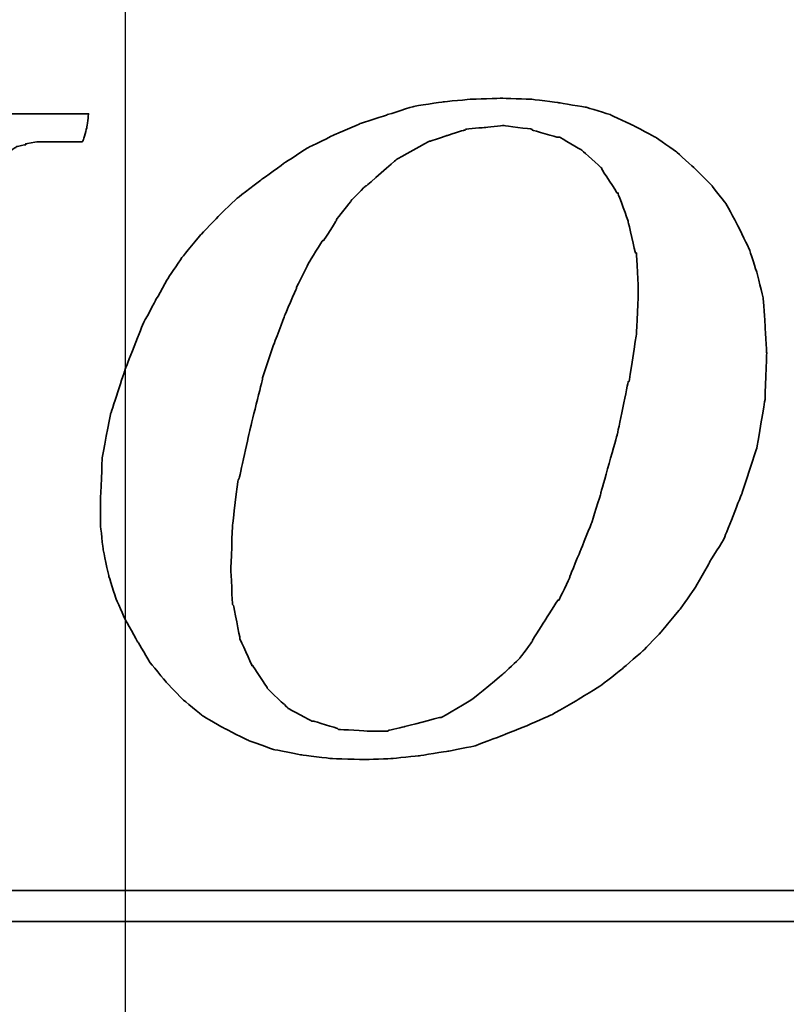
# Model space of a CAD drawing. Header units: millimetres. Extents: x -227 to 3135, y -1502 to 860.
# Tile 146 of 256: x 39.76 to 44.73, y -927.7 to -921.3. Entities that reach past the tile are written whole.
import ezdxf

# ---------------------------------------------------------------- set-up
doc = ezdxf.new("R2010")
doc.units = ezdxf.units.MM
doc.layers.add('2', color=7, linetype='CONTINUOUS', true_color=0xffffff)
doc.layers.add('DIM', color=4, linetype='CONTINUOUS')
doc.layers.add('layer 1', color=7, linetype='CONTINUOUS')

# ---------------------------------------------------------------- blocks, each defined once
blk = doc.blocks.new('TBI MOTION logo(完整正式版)')
at = {"layer": 'layer 1', "color": 22, "lineweight": 35}
for points, knots in [([(35.79625, -6.98375), (35.79625, -6.98375), (36.23125, -7.43875), (36.23125, -7.43875), (36.23125, -7.43875), (36.23125, -7.43875), (36.75625, -7.87125), (36.75625, -7.87125), (36.75625, -7.87125), (36.75625, -7.87125), (37.33125, -8.20375), (37.33125, -8.20375), (37.33125, -8.20375), (37.33125, -8.20375), (37.95625, -8.51875), (37.95625, -8.51875), (37.95625, -8.51875), (37.95625, -8.51875), (38.62625, -8.75875), (38.62625, -8.75875), (38.62625, -8.75875), (38.62625, -8.75875), (39.37125, -8.90375), (39.37125, -8.90375), (39.37125, -8.90375), (39.37125, -8.90375), (40.14125, -8.99875), (40.14125, -8.99875), (40.14125, -8.99875), (40.14125, -8.99875), (41.02625, -9.02375), (41.02625, -9.02375), (41.02625, -9.02375), (41.02625, -9.02375), (41.74625, -8.99875), (41.74625, -8.99875), (41.74625, -8.99875), (41.74625, -8.99875), (42.46625, -8.92375), (42.46625, -8.92375), (42.46625, -8.92375), (42.46625, -8.92375), (43.21125, -8.80625), (43.21125, -8.80625), (43.21125, -8.80625), (43.21125, -8.80625), (43.93125, -8.66375), (43.93125, -8.66375), (43.93125, -8.66375), (43.93125, -8.66375), (44.62625, -8.39875), (44.62625, -8.39875), (44.62625, -8.39875), (44.62625, -8.39875), (45.29625, -8.13375), (45.29625, -8.13375), (45.29625, -8.13375), (45.29625, -8.13375), (45.94625, -7.84375), (45.94625, -7.84375), (45.94625, -7.84375), (45.94625, -7.84375), (46.61625, -7.46375), (46.61625, -7.46375), (46.61625, -7.46375), (46.61625, -7.46375), (47.24125, -7.07875), (47.24125, -7.07875), (47.24125, -7.07875), (47.24125, -7.07875), (47.81625, -6.62375), (47.81625, -6.62375), (47.81625, -6.62375), (47.81625, -6.62375), (48.36875, -6.14375), (48.36875, -6.14375), (48.36875, -6.14375), (48.36875, -6.14375), (48.84625, -5.64125), (48.84625, -5.64125), (48.84625, -5.64125), (48.84625, -5.64125), (49.32625, -5.06375), (49.32625, -5.06375), (49.32625, -5.06375), (49.32625, -5.06375), (49.71125, -4.51374), (49.71125, -4.51374), (49.71125, -4.51374), (49.71125, -4.51374), (50.09625, -3.83874), (50.09625, -3.83874), (50.09625, -3.83874), (50.09625, -3.83874), (50.48125, -3.21374), (50.48125, -3.21374), (50.48125, -3.21374), (50.48125, -3.21374), (50.96125, -1.99125), (50.96125, -1.99125), (50.96125, -1.99125), (50.96125, -1.99125), (51.34375, -0.81875), (51.34375, -0.81875), (51.34375, -0.81875), (51.34375, -0.81875), (51.56125, 0.45624), (51.56125, 0.45624), (51.56125, 0.45624), (51.56125, 0.45624), (51.60625, 1.67624), (51.60625, 1.67624), (51.60625, 1.67624), (51.60625, 1.67624), (51.56125, 2.44625), (51.56125, 2.44625), (51.56125, 2.44625), (51.56125, 2.44625), (51.51125, 3.14125), (51.51125, 3.14125), (51.51125, 3.14125), (51.51125, 3.14125), (51.34375, 3.81125), (51.34375, 3.81125), (51.34375, 3.81125), (51.34375, 3.81125), (51.15125, 4.41125), (51.15125, 4.41125), (51.15125, 4.41125), (51.15125, 4.41125), (50.86125, 5.01125), (50.86125, 5.01125), (50.86125, 5.01125), (50.86125, 5.01125), (50.55125, 5.58875), (50.55125, 5.58875), (50.55125, 5.58875), (50.55125, 5.58875), (50.16625, 6.09125), (50.16625, 6.09125), (50.16625, 6.09125), (50.16625, 6.09125), (49.71125, 6.54875), (49.71125, 6.54875), (49.71125, 6.54875), (49.71125, 6.54875), (49.23125, 6.98125), (49.23125, 6.98125), (49.23125, 6.98125), (49.23125, 6.98125), (48.67875, 7.36625), (48.67875, 7.36625), (48.67875, 7.36625), (48.67875, 7.36625), (48.10375, 7.67625), (48.10375, 7.67625), (48.10375, 7.67625), (48.10375, 7.67625), (47.48125, 7.96375), (47.48125, 7.96375), (47.48125, 7.96375), (47.48125, 7.96375), (46.85625, 8.15625), (46.85625, 8.15625), (46.85625, 8.15625), (46.85625, 8.15625), (46.13625, 8.27624), (46.13625, 8.27624), (46.13625, 8.27624), (46.13625, 8.27624), (45.39125, 8.37125), (45.39125, 8.37125), (45.39125, 8.37125), (45.39125, 8.37125), (44.62625, 8.39624), (44.62625, 8.39624), (44.62625, 8.39624), (44.62625, 8.39624), (43.83625, 8.37125), (43.83625, 8.37125), (43.83625, 8.37125), (43.83625, 8.37125), (43.09125, 8.30125), (43.09125, 8.30125), (43.09125, 8.30125), (43.09125, 8.30125), (42.32125, 8.18125), (42.32125, 8.18125), (42.32125, 8.18125), (42.32125, 8.18125), (41.62875, 7.96375), (41.62875, 7.96375), (41.62875, 7.96375), (41.62875, 7.96375), (40.90625, 7.72625), (40.90625, 7.72625), (40.90625, 7.72625), (40.90625, 7.72625), (40.23624, 7.43625), (40.23624, 7.43625), (40.23624, 7.43625), (40.23624, 7.43625), (39.54124, 7.10125), (39.54124, 7.10125), (39.54124, 7.10125), (39.54124, 7.10125), (38.91625, 6.69125), (38.91625, 6.69125), (38.91625, 6.69125), (38.91625, 6.69125), (38.31625, 6.26125), (38.31625, 6.26125), (38.31625, 6.26125), (38.31625, 6.26125), (37.69125, 5.78125), (37.69125, 5.78125), (37.69125, 5.78125), (37.69125, 5.78125), (37.18625, 5.30125), (37.18625, 5.30125), (37.18625, 5.30125), (37.18625, 5.30125), (36.70625, 4.79624), (36.70625, 4.79624), (36.70625, 4.79624), (36.70625, 4.79624), (36.23125, 4.22125), (36.23125, 4.22125), (36.23125, 4.22125), (36.23125, 4.22125), (35.87124, 3.69375), (35.87124, 3.69375), (35.87124, 3.69375), (35.87124, 3.69375), (35.53125, 3.09125), (35.53125, 3.09125), (35.53125, 3.09125), (35.53125, 3.09125), (35.19875, 2.47125), (35.19875, 2.47125), (35.19875, 2.47125), (35.19875, 2.47125), (34.71625, 1.24625), (34.71625, 1.24625), (34.71625, 1.24625), (34.71625, 1.24625), (34.33125, 0.06874), (34.33125, 0.06874), (34.33125, 0.06874), (34.33125, 0.06874), (34.11625, -1.07875), (34.11625, -1.07875), (34.11625, -1.07875), (34.11625, -1.07875), (34.07125, -2.15875), (34.07125, -2.15875), (34.07125, -2.15875), (34.07125, -2.15875), (34.07125, -2.85375), (34.07125, -2.85375), (34.07125, -2.85375), (34.07125, -2.85375), (34.14125, -3.50375), (34.14125, -3.50375), (34.14125, -3.50375), (34.14125, -3.50375), (34.28625, -4.17375), (34.28625, -4.17375), (34.28625, -4.17375), (34.28625, -4.17375), (34.47625, -4.77624), (34.47625, -4.77624), (34.47625, -4.77624), (34.47625, -4.77624), (34.71625, -5.32625), (34.71625, -5.32625), (34.71625, -5.32625), (34.71625, -5.32625), (35.05375, -5.92875), (35.05375, -5.92875), (35.05375, -5.92875), (35.05375, -5.92875), (35.36375, -6.45375), (35.36375, -6.45375), (35.36375, -6.45375), (35.36375, -6.45375), (35.79625, -6.98375), (35.79625, -6.98375)], [0, 0, 0, 0, 0.01388889, 0.01388889, 0.01388889, 0.0138889, 0.02777778, 0.02777778, 0.02777778, 0.02777779, 0.04166667, 0.04166667, 0.04166667, 0.04166668, 0.05555556, 0.05555556, 0.05555556, 0.05555557, 0.06944444, 0.06944444, 0.06944444, 0.06944445, 0.08333333, 0.08333333, 0.08333333, 0.08333334, 0.09722222, 0.09722222, 0.09722222, 0.09722223, 0.11111111, 0.11111111, 0.11111111, 0.11111112, 0.125, 0.125, 0.125, 0.12500001, 0.13888889, 0.13888889, 0.13888889, 0.1388889, 0.15277778, 0.15277778, 0.15277778, 0.15277779, 0.16666667, 0.16666667, 0.16666667, 0.16666668, 0.18055556, 0.18055556, 0.18055556, 0.18055557, 0.19444444, 0.19444444, 0.19444444, 0.19444445, 0.20833333, 0.20833333, 0.20833333, 0.20833334, 0.22222222, 0.22222222, 0.22222222, 0.22222223, 0.23611111, 0.23611111, 0.23611111, 0.23611112, 0.25, 0.25, 0.25, 0.25000001, 0.26388889, 0.26388889, 0.26388889, 0.2638889, 0.27777778, 0.27777778, 0.27777778, 0.27777779, 0.29166667, 0.29166667, 0.29166667, 0.29166668, 0.30555556, 0.30555556, 0.30555556, 0.30555557, 0.31944444, 0.31944444, 0.31944444, 0.31944445, 0.33333333, 0.33333333, 0.33333333, 0.33333334, 0.34722222, 0.34722222, 0.34722222, 0.34722223, 0.36111111, 0.36111111, 0.36111111, 0.36111112, 0.375, 0.375, 0.375, 0.37500001, 0.38888889, 0.38888889, 0.38888889, 0.3888889, 0.40277778, 0.40277778, 0.40277778, 0.40277779, 0.41666667, 0.41666667, 0.41666667, 0.41666668, 0.43055556, 0.43055556, 0.43055556, 0.43055557, 0.44444444, 0.44444444, 0.44444444, 0.44444445, 0.45833333, 0.45833333, 0.45833333, 0.45833334, 0.47222222, 0.47222222, 0.47222222, 0.47222223, 0.48611111, 0.48611111, 0.48611111, 0.48611112, 0.5, 0.5, 0.5, 0.50000001, 0.51388889, 0.51388889, 0.51388889, 0.5138889, 0.52777778, 0.52777778, 0.52777778, 0.52777779, 0.54166667, 0.54166667, 0.54166667, 0.54166668, 0.55555556, 0.55555556, 0.55555556, 0.55555557, 0.56944444, 0.56944444, 0.56944444, 0.56944445, 0.58333333, 0.58333333, 0.58333333, 0.58333334, 0.59722222, 0.59722222, 0.59722222, 0.59722223, 0.61111111, 0.61111111, 0.61111111, 0.61111112, 0.625, 0.625, 0.625, 0.62500001, 0.63888889, 0.63888889, 0.63888889, 0.6388889, 0.65277778, 0.65277778, 0.65277778, 0.65277779, 0.66666667, 0.66666667, 0.66666667, 0.66666668, 0.68055556, 0.68055556, 0.68055556, 0.68055557, 0.69444444, 0.69444444, 0.69444444, 0.69444445, 0.70833333, 0.70833333, 0.70833333, 0.70833334, 0.72222222, 0.72222222, 0.72222222, 0.72222223, 0.73611111, 0.73611111, 0.73611111, 0.73611112, 0.75, 0.75, 0.75, 0.75000001, 0.76388889, 0.76388889, 0.76388889, 0.7638889, 0.77777778, 0.77777778, 0.77777778, 0.77777779, 0.79166667, 0.79166667, 0.79166667, 0.79166668, 0.80555556, 0.80555556, 0.80555556, 0.80555557, 0.81944444, 0.81944444, 0.81944444, 0.81944445, 0.83333333, 0.83333333, 0.83333333, 0.83333334, 0.84722222, 0.84722222, 0.84722222, 0.84722223, 0.86111111, 0.86111111, 0.86111111, 0.86111112, 0.875, 0.875, 0.875, 0.87500001, 0.88888889, 0.88888889, 0.88888889, 0.8888889, 0.90277778, 0.90277778, 0.90277778, 0.90277779, 0.91666667, 0.91666667, 0.91666667, 0.91666668, 0.93055556, 0.93055556, 0.93055556, 0.93055557, 0.94444444, 0.94444444, 0.94444444, 0.94444445, 0.95833333, 0.95833333, 0.95833333, 0.95833334, 0.97222222, 0.97222222, 0.97222222, 0.97222223, 0.98611111, 0.98611111, 0.98611111, 0.98611112, 1, 1, 1, 1]), ([(22.26375, -7.94375), (22.26375, -7.94375), (22.26375, -7.96625), (22.26375, -7.96625), (22.26375, -7.96625), (22.26375, -7.96625), (22.24125, -7.99125), (22.24125, -7.99125), (22.24125, -7.99125), (22.24125, -7.99125), (22.14625, -8.34875), (22.14625, -8.34875), (22.14625, -8.34875), (22.14625, -8.34875), (22.07625, -8.68625), (22.07625, -8.68625), (22.07625, -8.68625), (22.07625, -8.68625), (22.17125, -8.68625), (22.17125, -8.68625), (22.17125, -8.68625), (22.17125, -8.68625), (22.55375, -8.68625), (22.55375, -8.68625), (22.55375, -8.68625), (22.55375, -8.68625), (23.08125, -8.68625), (23.08125, -8.68625), (23.08125, -8.68625), (23.08125, -8.68625), (23.70375, -8.68625), (23.70375, -8.68625), (23.70375, -8.68625), (23.70375, -8.68625), (24.42625, -8.68625), (24.42625, -8.68625), (24.42625, -8.68625), (24.42625, -8.68625), (25.91125, -8.68625), (25.91125, -8.68625), (25.91125, -8.68625), (25.91125, -8.68625), (27.40125, -8.68625), (27.40125, -8.68625), (27.40125, -8.68625), (27.40125, -8.68625), (28.11875, -8.68625), (28.11875, -8.68625), (28.11875, -8.68625), (28.11875, -8.68625), (28.74125, -8.68625), (28.74125, -8.68625), (28.74125, -8.68625), (28.74125, -8.68625), (29.22125, -8.68625), (29.22125, -8.68625), (29.22125, -8.68625), (29.22125, -8.68625), (29.65625, -8.68625), (29.65625, -8.68625), (29.65625, -8.68625), (29.65625, -8.68625), (29.84875, -8.68625), (29.84875, -8.68625), (29.84875, -8.68625), (29.84875, -8.68625), (29.84875, -8.63875), (29.84875, -8.63875), (29.84875, -8.63875), (29.84875, -8.63875), (29.87125, -8.63875), (29.87125, -8.63875), (29.87125, -8.63875), (29.87125, -8.63875), (29.96875, -8.27875), (29.96875, -8.27875), (29.96875, -8.27875), (29.96875, -8.27875), (30.04125, -7.94375), (30.04125, -7.94375), (30.04125, -7.94375), (30.04125, -7.94375), (29.65625, -7.94375), (29.65625, -7.94375), (29.65625, -7.94375), (29.65625, -7.94375), (29.22125, -7.94375), (29.22125, -7.94375), (29.22125, -7.94375), (29.22125, -7.94375), (29.08125, -7.94375), (29.08125, -7.94375), (29.08125, -7.94375), (29.08125, -7.94375), (29.03125, -7.94375), (29.03125, -7.94375), (29.03125, -7.94375), (29.03125, -7.94375), (28.45625, -7.89375), (28.45625, -7.89375), (28.45625, -7.89375), (28.45625, -7.89375), (28.43125, -7.87125), (28.43125, -7.87125), (28.43125, -7.87125), (28.43125, -7.87125), (28.19125, -7.82375), (28.19125, -7.82375), (28.19125, -7.82375), (28.19125, -7.82375), (28.16625, -7.82375), (28.16625, -7.82375), (28.16625, -7.82375), (28.16625, -7.82375), (28.14625, -7.82375), (28.14625, -7.82375), (28.14625, -7.82375), (28.14625, -7.82375), (27.95125, -7.72375), (27.95125, -7.72375), (27.95125, -7.72375), (27.95125, -7.72375), (27.92625, -7.70375), (27.92625, -7.70375), (27.92625, -7.70375), (27.92625, -7.70375), (27.90625, -7.67875), (27.90625, -7.67875), (27.90625, -7.67875), (27.90625, -7.67875), (27.76125, -7.48875), (27.76125, -7.48875), (27.76125, -7.48875), (27.76125, -7.48875), (27.73375, -7.43875), (27.73375, -7.43875), (27.73375, -7.43875), (27.73375, -7.43875), (27.71125, -7.38875), (27.71125, -7.38875), (27.71125, -7.38875), (27.71125, -7.38875), (27.66625, -7.12875), (27.66625, -7.12875), (27.66625, -7.12875), (27.66625, -7.12875), (27.66625, -7.10375), (27.66625, -7.10375), (27.66625, -7.10375), (27.66625, -7.10375), (27.66625, -7.05375), (27.66625, -7.05375), (27.66625, -7.05375), (27.66625, -7.05375), (27.66625, -7.00875), (27.66625, -7.00875), (27.66625, -7.00875), (27.66625, -7.00875), (27.71125, -6.69625), (27.71125, -6.69625), (27.71125, -6.69625), (27.71125, -6.69625), (27.71125, -6.67125), (27.71125, -6.67125), (27.71125, -6.67125), (27.71125, -6.67125), (27.73375, -6.64875), (27.73375, -6.64875), (27.73375, -6.64875), (27.73375, -6.64875), (27.78625, -6.50375), (27.78625, -6.50375), (27.78625, -6.50375), (27.78625, -6.50375), (27.83125, -6.38375), (27.83125, -6.38375), (27.83125, -6.38375), (27.83125, -6.38375), (27.88125, -6.14375), (27.88125, -6.14375), (27.88125, -6.14375), (27.88125, -6.14375), (27.88125, -6.11875), (27.88125, -6.11875), (27.88125, -6.11875), (27.88125, -6.11875), (27.97625, -5.85375), (27.97625, -5.85375), (27.97625, -5.85375), (27.97625, -5.85375), (28.07375, -5.47125), (28.07375, -5.47125), (28.07375, -5.47125), (28.07375, -5.47125), (28.26625, -4.65375), (28.26625, -4.65375), (28.26625, -4.65375), (28.26625, -4.65375), (28.26625, -4.63375), (28.26625, -4.63375), (28.26625, -4.63375), (28.26625, -4.63375), (28.55125, -3.67374), (28.55125, -3.67374), (28.55125, -3.67374), (28.55125, -3.67374), (28.84125, -2.59374), (28.84125, -2.59374), (28.84125, -2.59374), (28.84125, -2.59374), (29.46125, -0.19375), (29.46125, -0.19375), (29.46125, -0.19375), (29.46125, -0.19375), (30.08625, 2.20624), (30.08625, 2.20624), (30.08625, 2.20624), (30.08625, 2.20624), (30.37625, 3.30875), (30.37625, 3.30875), (30.37625, 3.30875), (30.37625, 3.30875), (30.37625, 3.33125), (30.37625, 3.33125), (30.37625, 3.33125), (30.37625, 3.33125), (30.66125, 4.27125), (30.66125, 4.27125), (30.66125, 4.27125), (30.66125, 4.27125), (30.66125, 4.31875), (30.66125, 4.31875), (30.66125, 4.31875), (30.66125, 4.31875), (30.85625, 5.13125), (30.85625, 5.13125), (30.85625, 5.13125), (30.85625, 5.13125), (30.95125, 5.47125), (30.95125, 5.47125), (30.95125, 5.47125), (30.95125, 5.47125), (30.95125, 5.49125), (30.95125, 5.49125), (30.95125, 5.49125), (30.95125, 5.49125), (31.04625, 5.75625), (31.04625, 5.75625), (31.04625, 5.75625), (31.04625, 5.75625), (31.09625, 5.97125), (31.09625, 5.97125), (31.09625, 5.97125), (31.09625, 5.97125), (31.09625, 5.99624), (31.09625, 5.99624), (31.09625, 5.99624), (31.09625, 5.99624), (31.14375, 6.16625), (31.14375, 6.16625), (31.14375, 6.16625), (31.14375, 6.16625), (31.14375, 6.18625), (31.14375, 6.18625), (31.14375, 6.18625), (31.14375, 6.18625), (31.16624, 6.28625), (31.16624, 6.28625), (31.16624, 6.28625), (31.16624, 6.28625), (31.16624, 6.33124), (31.16624, 6.33124), (31.16624, 6.33124), (31.16624, 6.33124), (31.19125, 6.38124), (31.19125, 6.38124), (31.19125, 6.38124), (31.19125, 6.38124), (31.38125, 6.71625), (31.38125, 6.71625), (31.38125, 6.71625), (31.38125, 6.71625), (31.40624, 6.74125), (31.40624, 6.74125), (31.40624, 6.74125), (31.40624, 6.74125), (31.43125, 6.76625), (31.43125, 6.76625), (31.43125, 6.76625), (31.43125, 6.76625), (31.64625, 7.00624), (31.64625, 7.00624), (31.64625, 7.00624), (31.64625, 7.00624), (31.67125, 7.00624), (31.67125, 7.00624), (31.67125, 7.00624), (31.67125, 7.00624), (31.69625, 7.00624), (31.69625, 7.00624), (31.69625, 7.00624), (31.69625, 7.00624), (31.83875, 7.10125), (31.83875, 7.10125), (31.83875, 7.10125), (31.83875, 7.10125), (31.86124, 7.12624), (31.86124, 7.12624), (31.86124, 7.12624), (31.86124, 7.12624), (31.88625, 7.12624), (31.88625, 7.12624), (31.88625, 7.12624), (31.88625, 7.12624), (32.10124, 7.17125), (32.10124, 7.17125), (32.10124, 7.17125), (32.10124, 7.17125), (32.10124, 7.19624), (32.10124, 7.19624), (32.10124, 7.19624), (32.10124, 7.19624), (32.39125, 7.24624), (32.39125, 7.24624), (32.39125, 7.24624), (32.39125, 7.24624), (32.41624, 7.24624), (32.41624, 7.24624), (32.41624, 7.24624), (32.41624, 7.24624), (32.43624, 7.24624), (32.43624, 7.24624), (32.43624, 7.24624), (32.43624, 7.24624), (32.72375, 7.24624), (32.72375, 7.24624), (32.72375, 7.24624), (32.72375, 7.24624), (32.79624, 7.24624), (32.79624, 7.24624), (32.79624, 7.24624), (32.79624, 7.24624), (32.89625, 7.24624), (32.89625, 7.24624), (32.89625, 7.24624), (32.89625, 7.24624), (33.23124, 7.24624), (33.23124, 7.24624), (33.23124, 7.24624), (33.23124, 7.24624), (33.59125, 7.24624), (33.59125, 7.24624), (33.59125, 7.24624), (33.59125, 7.24624), (33.61625, 7.29125), (33.61625, 7.29125), (33.61625, 7.29125), (33.61625, 7.29125), (33.71125, 7.62625), (33.71125, 7.62625), (33.71125, 7.62625), (33.71125, 7.62625), (33.75625, 7.98625), (33.75625, 7.98625), (33.75625, 7.98625), (33.75625, 7.98625), (33.63625, 7.98625), (33.63625, 7.98625), (33.63625, 7.98625), (33.63625, 7.98625), (33.23124, 7.98625), (33.23124, 7.98625), (33.23124, 7.98625), (33.23124, 7.98625), (32.67875, 7.98625), (32.67875, 7.98625), (32.67875, 7.98625), (32.67875, 7.98625), (32.05625, 7.98625), (32.05625, 7.98625), (32.05625, 7.98625), (32.05625, 7.98625), (31.35625, 7.98625), (31.35625, 7.98625), (31.35625, 7.98625), (31.35625, 7.98625), (29.80125, 7.98625), (29.80125, 7.98625), (29.80125, 7.98625), (29.80125, 7.98625), (28.26625, 7.98625), (28.26625, 7.98625), (28.26625, 7.98625), (28.26625, 7.98625), (27.59125, 7.98625), (27.59125, 7.98625), (27.59125, 7.98625), (27.59125, 7.98625), (26.91875, 7.98625), (26.91875, 7.98625), (26.91875, 7.98625), (26.91875, 7.98625), (26.39125, 7.98625), (26.39125, 7.98625), (26.39125, 7.98625), (26.39125, 7.98625), (25.96125, 7.98625), (25.96125, 7.98625), (25.96125, 7.98625), (25.96125, 7.98625), (25.76875, 7.98625), (25.76875, 7.98625), (25.76875, 7.98625), (25.76875, 7.98625), (25.76875, 7.96375), (25.76875, 7.96375), (25.76875, 7.96375), (25.76875, 7.96375), (25.74625, 7.94125), (25.74625, 7.94125), (25.74625, 7.94125), (25.74625, 7.94125), (25.64875, 7.55625), (25.64875, 7.55625), (25.64875, 7.55625), (25.64875, 7.55625), (25.57625, 7.24624), (25.57625, 7.24624), (25.57625, 7.24624), (25.57625, 7.24624), (25.59875, 7.24624), (25.59875, 7.24624), (25.59875, 7.24624), (25.59875, 7.24624), (26.01125, 7.24624), (26.01125, 7.24624), (26.01125, 7.24624), (26.01125, 7.24624), (26.48625, 7.24624), (26.48625, 7.24624), (26.48625, 7.24624), (26.48625, 7.24624), (26.60625, 7.24624), (26.60625, 7.24624), (26.60625, 7.24624), (26.60625, 7.24624), (26.63125, 7.24624), (26.63125, 7.24624), (26.63125, 7.24624), (26.63125, 7.24624), (26.68125, 7.24624), (26.68125, 7.24624), (26.68125, 7.24624), (26.68125, 7.24624), (26.70625, 7.24624), (26.70625, 7.24624), (26.70625, 7.24624), (26.70625, 7.24624), (26.96625, 7.24624), (26.96625, 7.24624), (26.96625, 7.24624), (26.96625, 7.24624), (26.99125, 7.21875), (26.99125, 7.21875), (26.99125, 7.21875), (26.99125, 7.21875), (27.23375, 7.17125), (27.23375, 7.17125), (27.23375, 7.17125), (27.23375, 7.17125), (27.40125, 7.12624), (27.40125, 7.12624), (27.40125, 7.12624), (27.40125, 7.12624), (27.56625, 7.07624), (27.56625, 7.07624), (27.56625, 7.07624), (27.56625, 7.07624), (27.61375, 7.07624), (27.61375, 7.07624), (27.61375, 7.07624), (27.61375, 7.07624), (27.64125, 7.07624), (27.64125, 7.07624), (27.64125, 7.07624), (27.64125, 7.07624), (27.66625, 7.02624), (27.66625, 7.02624), (27.66625, 7.02624), (27.66625, 7.02624), (27.85625, 6.86125), (27.85625, 6.86125), (27.85625, 6.86125), (27.85625, 6.86125), (27.88125, 6.81125), (27.88125, 6.81125), (27.88125, 6.81125), (27.88125, 6.81125), (27.88125, 6.76625), (27.88125, 6.76625), (27.88125, 6.76625), (27.88125, 6.76625), (27.92625, 6.47625), (27.92625, 6.47625), (27.92625, 6.47625), (27.92625, 6.47625), (27.95125, 6.45124), (27.95125, 6.45124), (27.95125, 6.45124), (27.95125, 6.45124), (27.95125, 6.42625), (27.95125, 6.42625), (27.95125, 6.42625), (27.95125, 6.42625), (27.95125, 6.40625), (27.95125, 6.40625), (27.95125, 6.40625), (27.95125, 6.40625), (27.92625, 6.35625), (27.92625, 6.35625), (27.92625, 6.35625), (27.92625, 6.35625), (27.92625, 6.33124), (27.92625, 6.33124), (27.92625, 6.33124), (27.92625, 6.33124), (27.90625, 5.99624), (27.90625, 5.99624), (27.90625, 5.99624), (27.90625, 5.99624), (27.88125, 5.89875), (27.88125, 5.89875), (27.88125, 5.89875), (27.88125, 5.89875), (27.85625, 5.87625), (27.85625, 5.87625), (27.85625, 5.87625), (27.85625, 5.87625), (27.85625, 5.85125), (27.85625, 5.85125), (27.85625, 5.85125), (27.85625, 5.85125), (27.85625, 5.82625), (27.85625, 5.82625), (27.85625, 5.82625), (27.85625, 5.82625), (27.83125, 5.82625), (27.83125, 5.82625), (27.83125, 5.82625), (27.83125, 5.82625), (27.78625, 5.63625), (27.78625, 5.63625), (27.78625, 5.63625), (27.78625, 5.63625), (27.78625, 5.61125), (27.78625, 5.61125), (27.78625, 5.61125), (27.78625, 5.61125), (27.78625, 5.58875), (27.78625, 5.58875), (27.78625, 5.58875), (27.78625, 5.58875), (27.68625, 5.42125), (27.68625, 5.42125), (27.68625, 5.42125), (27.68625, 5.42125), (27.66625, 5.13125), (27.66625, 5.13125), (27.66625, 5.13125), (27.66625, 5.13125), (27.64125, 5.10874), (27.64125, 5.10874), (27.64125, 5.10874), (27.64125, 5.10874), (27.64125, 5.08625), (27.64125, 5.08625), (27.64125, 5.08625), (27.64125, 5.08625), (27.52125, 4.75124), (27.52125, 4.75124), (27.52125, 4.75124), (27.52125, 4.75124), (27.30625, 3.95625), (27.30625, 3.95625), (27.30625, 3.95625), (27.30625, 3.95625), (27.03875, 2.97125), (27.03875, 2.97125), (27.03875, 2.97125), (27.03875, 2.97125), (26.75375, 1.87125), (26.75375, 1.87125), (26.75375, 1.87125), (26.75375, 1.87125), (26.12625, -0.50374), (26.12625, -0.50374), (26.12625, -0.50374), (26.12625, -0.50374), (25.50625, -2.85375), (25.50625, -2.85375), (25.50625, -2.85375), (25.50625, -2.85375), (25.21625, -3.95875), (25.21625, -3.95875), (25.21625, -3.95875), (25.21625, -3.95875), (25.21625, -3.98375), (25.21625, -3.98375), (25.21625, -3.98375), (25.21625, -3.98375), (24.93125, -4.94375), (24.93125, -4.94375), (24.93125, -4.94375), (24.93125, -4.94375), (24.73625, -5.78375), (24.73625, -5.78375), (24.73625, -5.78375), (24.73625, -5.78375), (24.64125, -6.11875), (24.64125, -6.11875), (24.64125, -6.11875), (24.64125, -6.11875), (24.64125, -6.14375), (24.64125, -6.14375), (24.64125, -6.14375), (24.64125, -6.14375), (24.54625, -6.40875), (24.54625, -6.40875), (24.54625, -6.40875), (24.54625, -6.40875), (24.49625, -6.64875), (24.49625, -6.64875), (24.49625, -6.64875), (24.49625, -6.64875), (24.49625, -6.67125), (24.49625, -6.67125), (24.49625, -6.67125), (24.49625, -6.67125), (24.45125, -6.81375), (24.45125, -6.81375), (24.45125, -6.81375), (24.45125, -6.81375), (24.40125, -6.95875), (24.40125, -6.95875), (24.40125, -6.95875), (24.40125, -6.95875), (24.23375, -7.34375), (24.23375, -7.34375), (24.23375, -7.34375), (24.23375, -7.34375), (24.23375, -7.36875), (24.23375, -7.36875), (24.23375, -7.36875), (24.23375, -7.36875), (24.20875, -7.38875), (24.20875, -7.38875), (24.20875, -7.38875), (24.20875, -7.38875), (23.94625, -7.67875), (23.94625, -7.67875), (23.94625, -7.67875), (23.94625, -7.67875), (23.92125, -7.70375), (23.92125, -7.70375), (23.92125, -7.70375), (23.92125, -7.70375), (23.87125, -7.72375), (23.87125, -7.72375), (23.87125, -7.72375), (23.87125, -7.72375), (23.53875, -7.87125), (23.53875, -7.87125), (23.53875, -7.87125), (23.53875, -7.87125), (23.51125, -7.87125), (23.51125, -7.87125), (23.51125, -7.87125), (23.51125, -7.87125), (23.49125, -7.89375), (23.49125, -7.89375), (23.49125, -7.89375), (23.49125, -7.89375), (23.05625, -7.94375), (23.05625, -7.94375), (23.05625, -7.94375), (23.05625, -7.94375), (23.03625, -7.94375), (23.03625, -7.94375), (23.03625, -7.94375), (23.03625, -7.94375), (22.98625, -7.94375), (22.98625, -7.94375), (22.98625, -7.94375), (22.98625, -7.94375), (22.88875, -7.94375), (22.88875, -7.94375), (22.88875, -7.94375), (22.88875, -7.94375), (22.55375, -7.94375), (22.55375, -7.94375), (22.55375, -7.94375), (22.55375, -7.94375), (22.26375, -7.94375), (22.26375, -7.94375)], [0, 0, 0, 0, 0.00568182, 0.00568182, 0.00568182, 0.00568183, 0.01136364, 0.01136364, 0.01136364, 0.01136365, 0.01704545, 0.01704545, 0.01704545, 0.01704546, 0.02272727, 0.02272727, 0.02272727, 0.02272728, 0.02840909, 0.02840909, 0.02840909, 0.0284091, 0.03409091, 0.03409091, 0.03409091, 0.03409092, 0.03977273, 0.03977273, 0.03977273, 0.03977274, 0.04545455, 0.04545455, 0.04545455, 0.04545456, 0.05113636, 0.05113636, 0.05113636, 0.05113637, 0.05681818, 0.05681818, 0.05681818, 0.05681819, 0.0625, 0.0625, 0.0625, 0.06250001, 0.06818182, 0.06818182, 0.06818182, 0.06818183, 0.07386364, 0.07386364, 0.07386364, 0.07386365, 0.07954545, 0.07954545, 0.07954545, 0.07954546, 0.08522727, 0.08522727, 0.08522727, 0.08522728, 0.09090909, 0.09090909, 0.09090909, 0.0909091, 0.09659091, 0.09659091, 0.09659091, 0.09659092, 0.10227273, 0.10227273, 0.10227273, 0.10227274, 0.10795455, 0.10795455, 0.10795455, 0.10795456, 0.11363636, 0.11363636, 0.11363636, 0.11363637, 0.11931818, 0.11931818, 0.11931818, 0.11931819, 0.125, 0.125, 0.125, 0.12500001, 0.13068182, 0.13068182, 0.13068182, 0.13068183, 0.13636364, 0.13636364, 0.13636364, 0.13636365, 0.14204545, 0.14204545, 0.14204545, 0.14204546, 0.14772727, 0.14772727, 0.14772727, 0.14772728, 0.15340909, 0.15340909, 0.15340909, 0.1534091, 0.15909091, 0.15909091, 0.15909091, 0.15909092, 0.16477273, 0.16477273, 0.16477273, 0.16477274, 0.17045455, 0.17045455, 0.17045455, 0.17045456, 0.17613636, 0.17613636, 0.17613636, 0.17613637, 0.18181818, 0.18181818, 0.18181818, 0.18181819, 0.1875, 0.1875, 0.1875, 0.18750001, 0.19318182, 0.19318182, 0.19318182, 0.19318183, 0.19886364, 0.19886364, 0.19886364, 0.19886365, 0.20454545, 0.20454545, 0.20454545, 0.20454546, 0.21022727, 0.21022727, 0.21022727, 0.21022728, 0.21590909, 0.21590909, 0.21590909, 0.2159091, 0.22159091, 0.22159091, 0.22159091, 0.22159092, 0.22727273, 0.22727273, 0.22727273, 0.22727274, 0.23295455, 0.23295455, 0.23295455, 0.23295456, 0.23863636, 0.23863636, 0.23863636, 0.23863637, 0.24431818, 0.24431818, 0.24431818, 0.24431819, 0.25, 0.25, 0.25, 0.25000001, 0.25568182, 0.25568182, 0.25568182, 0.25568183, 0.26136364, 0.26136364, 0.26136364, 0.26136365, 0.26704545, 0.26704545, 0.26704545, 0.26704546, 0.27272727, 0.27272727, 0.27272727, 0.27272728, 0.27840909, 0.27840909, 0.27840909, 0.2784091, 0.28409091, 0.28409091, 0.28409091, 0.28409092, 0.28977273, 0.28977273, 0.28977273, 0.28977274, 0.29545455, 0.29545455, 0.29545455, 0.29545456, 0.30113636, 0.30113636, 0.30113636, 0.30113637, 0.30681818, 0.30681818, 0.30681818, 0.30681819, 0.3125, 0.3125, 0.3125, 0.31250001, 0.31818182, 0.31818182, 0.31818182, 0.31818183, 0.32386364, 0.32386364, 0.32386364, 0.32386365, 0.32954545, 0.32954545, 0.32954545, 0.32954546, 0.33522727, 0.33522727, 0.33522727, 0.33522728, 0.34090909, 0.34090909, 0.34090909, 0.3409091, 0.34659091, 0.34659091, 0.34659091, 0.34659092, 0.35227273, 0.35227273, 0.35227273, 0.35227274, 0.35795455, 0.35795455, 0.35795455, 0.35795456, 0.36363636, 0.36363636, 0.36363636, 0.36363637, 0.36931818, 0.36931818, 0.36931818, 0.36931819, 0.375, 0.375, 0.375, 0.37500001, 0.38068182, 0.38068182, 0.38068182, 0.38068183, 0.38636364, 0.38636364, 0.38636364, 0.38636365, 0.39204545, 0.39204545, 0.39204545, 0.39204546, 0.39772727, 0.39772727, 0.39772727, 0.39772728, 0.40340909, 0.40340909, 0.40340909, 0.4034091, 0.40909091, 0.40909091, 0.40909091, 0.40909092, 0.41477273, 0.41477273, 0.41477273, 0.41477274, 0.42045455, 0.42045455, 0.42045455, 0.42045456, 0.42613636, 0.42613636, 0.42613636, 0.42613637, 0.43181818, 0.43181818, 0.43181818, 0.43181819, 0.4375, 0.4375, 0.4375, 0.43750001, 0.44318182, 0.44318182, 0.44318182, 0.44318183, 0.44886364, 0.44886364, 0.44886364, 0.44886365, 0.45454545, 0.45454545, 0.45454545, 0.45454546, 0.46022727, 0.46022727, 0.46022727, 0.46022728, 0.46590909, 0.46590909, 0.46590909, 0.4659091, 0.47159091, 0.47159091, 0.47159091, 0.47159092, 0.47727273, 0.47727273, 0.47727273, 0.47727274, 0.48295455, 0.48295455, 0.48295455, 0.48295456, 0.48863636, 0.48863636, 0.48863636, 0.48863637, 0.49431818, 0.49431818, 0.49431818, 0.49431819, 0.5, 0.5, 0.5, 0.50000001, 0.50568182, 0.50568182, 0.50568182, 0.50568183, 0.51136364, 0.51136364, 0.51136364, 0.51136365, 0.51704545, 0.51704545, 0.51704545, 0.51704546, 0.52272727, 0.52272727, 0.52272727, 0.52272728, 0.52840909, 0.52840909, 0.52840909, 0.5284091, 0.53409091, 0.53409091, 0.53409091, 0.53409092, 0.53977273, 0.53977273, 0.53977273, 0.53977274, 0.54545455, 0.54545455, 0.54545455, 0.54545456, 0.55113636, 0.55113636, 0.55113636, 0.55113637, 0.55681818, 0.55681818, 0.55681818, 0.55681819, 0.5625, 0.5625, 0.5625, 0.56250001, 0.56818182, 0.56818182, 0.56818182, 0.56818183, 0.57386364, 0.57386364, 0.57386364, 0.57386365, 0.57954545, 0.57954545, 0.57954545, 0.57954546, 0.58522727, 0.58522727, 0.58522727, 0.58522728, 0.59090909, 0.59090909, 0.59090909, 0.5909091, 0.59659091, 0.59659091, 0.59659091, 0.59659092, 0.60227273, 0.60227273, 0.60227273, 0.60227274, 0.60795455, 0.60795455, 0.60795455, 0.60795456, 0.61363636, 0.61363636, 0.61363636, 0.61363637, 0.61931818, 0.61931818, 0.61931818, 0.61931819, 0.625, 0.625, 0.625, 0.62500001, 0.63068182, 0.63068182, 0.63068182, 0.63068183, 0.63636364, 0.63636364, 0.63636364, 0.63636365, 0.64204545, 0.64204545, 0.64204545, 0.64204546, 0.64772727, 0.64772727, 0.64772727, 0.64772728, 0.65340909, 0.65340909, 0.65340909, 0.6534091, 0.65909091, 0.65909091, 0.65909091, 0.65909092, 0.66477273, 0.66477273, 0.66477273, 0.66477274, 0.67045455, 0.67045455, 0.67045455, 0.67045456, 0.67613636, 0.67613636, 0.67613636, 0.67613637, 0.68181818, 0.68181818, 0.68181818, 0.68181819, 0.6875, 0.6875, 0.6875, 0.68750001, 0.69318182, 0.69318182, 0.69318182, 0.69318183, 0.69886364, 0.69886364, 0.69886364, 0.69886365, 0.70454545, 0.70454545, 0.70454545, 0.70454546, 0.71022727, 0.71022727, 0.71022727, 0.71022728, 0.71590909, 0.71590909, 0.71590909, 0.7159091, 0.72159091, 0.72159091, 0.72159091, 0.72159092, 0.72727273, 0.72727273, 0.72727273, 0.72727274, 0.73295455, 0.73295455, 0.73295455, 0.73295456, 0.73863636, 0.73863636, 0.73863636, 0.73863637, 0.74431818, 0.74431818, 0.74431818, 0.74431819, 0.75, 0.75, 0.75, 0.75000001, 0.75568182, 0.75568182, 0.75568182, 0.75568183, 0.76136364, 0.76136364, 0.76136364, 0.76136365, 0.76704545, 0.76704545, 0.76704545, 0.76704546, 0.77272727, 0.77272727, 0.77272727, 0.77272728, 0.77840909, 0.77840909, 0.77840909, 0.7784091, 0.78409091, 0.78409091, 0.78409091, 0.78409092, 0.78977273, 0.78977273, 0.78977273, 0.78977274, 0.79545455, 0.79545455, 0.79545455, 0.79545456, 0.80113636, 0.80113636, 0.80113636, 0.80113637, 0.80681818, 0.80681818, 0.80681818, 0.80681819, 0.8125, 0.8125, 0.8125, 0.81250001, 0.81818182, 0.81818182, 0.81818182, 0.81818183, 0.82386364, 0.82386364, 0.82386364, 0.82386365, 0.82954545, 0.82954545, 0.82954545, 0.82954546, 0.83522727, 0.83522727, 0.83522727, 0.83522728, 0.84090909, 0.84090909, 0.84090909, 0.8409091, 0.84659091, 0.84659091, 0.84659091, 0.84659092, 0.85227273, 0.85227273, 0.85227273, 0.85227274, 0.85795455, 0.85795455, 0.85795455, 0.85795456, 0.86363636, 0.86363636, 0.86363636, 0.86363637, 0.86931818, 0.86931818, 0.86931818, 0.86931819, 0.875, 0.875, 0.875, 0.87500001, 0.88068182, 0.88068182, 0.88068182, 0.88068183, 0.88636364, 0.88636364, 0.88636364, 0.88636365, 0.89204545, 0.89204545, 0.89204545, 0.89204546, 0.89772727, 0.89772727, 0.89772727, 0.89772728, 0.90340909, 0.90340909, 0.90340909, 0.9034091, 0.90909091, 0.90909091, 0.90909091, 0.90909092, 0.91477273, 0.91477273, 0.91477273, 0.91477274, 0.92045455, 0.92045455, 0.92045455, 0.92045456, 0.92613636, 0.92613636, 0.92613636, 0.92613637, 0.93181818, 0.93181818, 0.93181818, 0.93181819, 0.9375, 0.9375, 0.9375, 0.93750001, 0.94318182, 0.94318182, 0.94318182, 0.94318183, 0.94886364, 0.94886364, 0.94886364, 0.94886365, 0.95454545, 0.95454545, 0.95454545, 0.95454546, 0.96022727, 0.96022727, 0.96022727, 0.96022728, 0.96590909, 0.96590909, 0.96590909, 0.9659091, 0.97159091, 0.97159091, 0.97159091, 0.97159092, 0.97727273, 0.97727273, 0.97727273, 0.97727274, 0.98295455, 0.98295455, 0.98295455, 0.98295456, 0.98863636, 0.98863636, 0.98863636, 0.98863637, 0.99431818, 0.99431818, 0.99431818, 0.99431819, 1, 1, 1, 1]), ([(38.33875, 1.03124), (38.33875, 1.03124), (38.62625, 1.89625), (38.62625, 1.89625), (38.62625, 1.89625), (38.62625, 1.89625), (38.91625, 2.66375), (38.91625, 2.66375), (38.91625, 2.66375), (38.91625, 2.66375), (39.22625, 3.38125), (39.22625, 3.38125), (39.22625, 3.38125), (39.22625, 3.38125), (39.22625, 3.40624), (39.22625, 3.40624), (39.22625, 3.40624), (39.22625, 3.40624), (39.56124, 4.07624), (39.56124, 4.07624), (39.56124, 4.07624), (39.56124, 4.07624), (39.92125, 4.65125), (39.92125, 4.65125), (39.92125, 4.65125), (39.92125, 4.65125), (39.94625, 4.65125), (39.94625, 4.65125), (39.94625, 4.65125), (39.94625, 4.65125), (40.28125, 5.17875), (40.28125, 5.17875), (40.28125, 5.17875), (40.28125, 5.17875), (40.28125, 5.20375), (40.28125, 5.20375), (40.28125, 5.20375), (40.28125, 5.20375), (40.66875, 5.68625), (40.66875, 5.68625), (40.66875, 5.68625), (40.66875, 5.68625), (40.66875, 5.70625), (40.66875, 5.70625), (40.66875, 5.70625), (40.66875, 5.70625), (41.05124, 6.09125), (41.05124, 6.09125), (41.05124, 6.09125), (41.05124, 6.09125), (41.07625, 6.09125), (41.07625, 6.09125), (41.07625, 6.09125), (41.07625, 6.09125), (41.84125, 6.76625), (41.84125, 6.76625), (41.84125, 6.76625), (41.84125, 6.76625), (41.86625, 6.78625), (41.86625, 6.78625), (41.86625, 6.78625), (41.86625, 6.78625), (42.73125, 7.26624), (42.73125, 7.26624), (42.73125, 7.26624), (42.73125, 7.26624), (42.75625, 7.26624), (42.75625, 7.26624), (42.75625, 7.26624), (42.75625, 7.26624), (43.18625, 7.41125), (43.18625, 7.41125), (43.18625, 7.41125), (43.18625, 7.41125), (43.64125, 7.55625), (43.64125, 7.55625), (43.64125, 7.55625), (43.64125, 7.55625), (43.66625, 7.55625), (43.66625, 7.55625), (43.66625, 7.55625), (43.66625, 7.55625), (43.69125, 7.58124), (43.69125, 7.58124), (43.69125, 7.58124), (43.69125, 7.58124), (44.19125, 7.62625), (44.19125, 7.62625), (44.19125, 7.62625), (44.19125, 7.62625), (44.67125, 7.67625), (44.67125, 7.67625), (44.67125, 7.67625), (44.67125, 7.67625), (44.69625, 7.67625), (44.69625, 7.67625), (44.69625, 7.67625), (44.69625, 7.67625), (45.41875, 7.58124), (45.41875, 7.58124), (45.41875, 7.58124), (45.41875, 7.58124), (45.44125, 7.55625), (45.44125, 7.55625), (45.44125, 7.55625), (45.44125, 7.55625), (46.11125, 7.36625), (46.11125, 7.36625), (46.11125, 7.36625), (46.11125, 7.36625), (46.13625, 7.36625), (46.13625, 7.36625), (46.13625, 7.36625), (46.13625, 7.36625), (46.15875, 7.36625), (46.15875, 7.36625), (46.15875, 7.36625), (46.15875, 7.36625), (46.73625, 7.02624), (46.73625, 7.02624), (46.73625, 7.02624), (46.73625, 7.02624), (46.76125, 7.00624), (46.76125, 7.00624), (46.76125, 7.00624), (46.76125, 7.00624), (47.24125, 6.57124), (47.24125, 6.57124), (47.24125, 6.57124), (47.24125, 6.57124), (47.26625, 6.54875), (47.26625, 6.54875), (47.26625, 6.54875), (47.26625, 6.54875), (47.26625, 6.52375), (47.26625, 6.52375), (47.26625, 6.52375), (47.26625, 6.52375), (47.67375, 5.89875), (47.67375, 5.89875), (47.67375, 5.89875), (47.67375, 5.89875), (47.69625, 5.89875), (47.69625, 5.89875), (47.69625, 5.89875), (47.69625, 5.89875), (47.69625, 5.87625), (47.69625, 5.87625), (47.69625, 5.87625), (47.69625, 5.87625), (47.96125, 5.15625), (47.96125, 5.15625), (47.96125, 5.15625), (47.96125, 5.15625), (47.96125, 5.13125), (47.96125, 5.13125), (47.96125, 5.13125), (47.96125, 5.13125), (48.15125, 4.31875), (48.15125, 4.31875), (48.15125, 4.31875), (48.15125, 4.31875), (48.17625, 4.31875), (48.17625, 4.31875), (48.17625, 4.31875), (48.17625, 4.31875), (48.17625, 4.29125), (48.17625, 4.29125), (48.17625, 4.29125), (48.17625, 4.29125), (48.22625, 3.33125), (48.22625, 3.33125), (48.22625, 3.33125), (48.22625, 3.33125), (48.22625, 3.30875), (48.22625, 3.30875), (48.22625, 3.30875), (48.22625, 3.30875), (48.17625, 2.20624), (48.17625, 2.20624), (48.17625, 2.20624), (48.17625, 2.20624), (48.17625, 2.18124), (48.17625, 2.18124), (48.17625, 2.18124), (48.17625, 2.18124), (47.98375, 0.93624), (47.98375, 0.93624), (47.98375, 0.93624), (47.98375, 0.93624), (47.96125, 0.93624), (47.96125, 0.93624), (47.96125, 0.93624), (47.96125, 0.93624), (47.67375, -0.45874), (47.67375, -0.45874), (47.67375, -0.45874), (47.67375, -0.45874), (47.24125, -1.99125), (47.24125, -1.99125), (47.24125, -1.99125), (47.24125, -1.99125), (47.24125, -2.01874), (47.24125, -2.01874), (47.24125, -2.01874), (47.24125, -2.01874), (47.00125, -2.78375), (47.00125, -2.78375), (47.00125, -2.78375), (47.00125, -2.78375), (46.71125, -3.50375), (46.71125, -3.50375), (46.71125, -3.50375), (46.71125, -3.50375), (46.42625, -4.19875), (46.42625, -4.19875), (46.42625, -4.19875), (46.42625, -4.19875), (46.42625, -4.22375), (46.42625, -4.22375), (46.42625, -4.22375), (46.42625, -4.22375), (46.13625, -4.82374), (46.13625, -4.82374), (46.13625, -4.82374), (46.13625, -4.82374), (46.11125, -4.82374), (46.11125, -4.82374), (46.11125, -4.82374), (46.11125, -4.82374), (45.77625, -5.35125), (45.77625, -5.35125), (45.77625, -5.35125), (45.77625, -5.35125), (45.44125, -5.87875), (45.44125, -5.87875), (45.44125, -5.87875), (45.44125, -5.87875), (45.44125, -5.90375), (45.44125, -5.90375), (45.44125, -5.90375), (45.44125, -5.90375), (45.10625, -6.35875), (45.10625, -6.35875), (45.10625, -6.35875), (45.10625, -6.35875), (45.08125, -6.38375), (45.08125, -6.38375), (45.08125, -6.38375), (45.08125, -6.38375), (44.69625, -6.74375), (44.69625, -6.74375), (44.69625, -6.74375), (44.69625, -6.74375), (43.88375, -7.41625), (43.88375, -7.41625), (43.88375, -7.41625), (43.88375, -7.41625), (43.85625, -7.43875), (43.85625, -7.43875), (43.85625, -7.43875), (43.85625, -7.43875), (43.04125, -7.91875), (43.04125, -7.91875), (43.04125, -7.91875), (43.04125, -7.91875), (43.01625, -7.91875), (43.01625, -7.91875), (43.01625, -7.91875), (43.01625, -7.91875), (42.99625, -7.91875), (42.99625, -7.91875), (42.99625, -7.91875), (42.99625, -7.91875), (42.08125, -8.15875), (42.08125, -8.15875), (42.08125, -8.15875), (42.08125, -8.15875), (41.65125, -8.25625), (41.65125, -8.25625), (41.65125, -8.25625), (41.65125, -8.25625), (41.62875, -8.27875), (41.62875, -8.27875), (41.62875, -8.27875), (41.62875, -8.27875), (41.60125, -8.27875), (41.60125, -8.27875), (41.60125, -8.27875), (41.60125, -8.27875), (41.12125, -8.27875), (41.12125, -8.27875), (41.12125, -8.27875), (41.12125, -8.27875), (40.35624, -8.23125), (40.35624, -8.23125), (40.35624, -8.23125), (40.35624, -8.23125), (40.33125, -8.23125), (40.33125, -8.23125), (40.33125, -8.23125), (40.33125, -8.23125), (40.30625, -8.20375), (40.30625, -8.20375), (40.30625, -8.20375), (40.30625, -8.20375), (39.68375, -8.01375), (39.68375, -8.01375), (39.68375, -8.01375), (39.68375, -8.01375), (39.66124, -8.01375), (39.66124, -8.01375), (39.66124, -8.01375), (39.66124, -8.01375), (39.63625, -8.01375), (39.63625, -8.01375), (39.63625, -8.01375), (39.63625, -8.01375), (39.01125, -7.67875), (39.01125, -7.67875), (39.01125, -7.67875), (39.01125, -7.67875), (38.98875, -7.65375), (38.98875, -7.65375), (38.98875, -7.65375), (38.98875, -7.65375), (38.48625, -7.17375), (38.48625, -7.17375), (38.48625, -7.17375), (38.48625, -7.17375), (38.45875, -7.14875), (38.45875, -7.14875), (38.45875, -7.14875), (38.45875, -7.14875), (38.45875, -7.12875), (38.45875, -7.12875), (38.45875, -7.12875), (38.45875, -7.12875), (38.07625, -6.54875), (38.07625, -6.54875), (38.07625, -6.54875), (38.07625, -6.54875), (38.05125, -6.54875), (38.05125, -6.54875), (38.05125, -6.54875), (38.05125, -6.54875), (38.05125, -6.52875), (38.05125, -6.52875), (38.05125, -6.52875), (38.05125, -6.52875), (37.74125, -5.85375), (37.74125, -5.85375), (37.74125, -5.85375), (37.74125, -5.85375), (37.74125, -5.82875), (37.74125, -5.82875), (37.74125, -5.82875), (37.74125, -5.82875), (37.57375, -4.96875), (37.57375, -4.96875), (37.57375, -4.96875), (37.57375, -4.96875), (37.54625, -4.94375), (37.54625, -4.94375), (37.54625, -4.94375), (37.54625, -4.94375), (37.50125, -4.03375), (37.50125, -4.03375), (37.50125, -4.03375), (37.50125, -4.03375), (37.50125, -4.00875), (37.50125, -4.00875), (37.50125, -4.00875), (37.50125, -4.00875), (37.54625, -2.85375), (37.54625, -2.85375), (37.54625, -2.85375), (37.54625, -2.85375), (37.69125, -1.65875), (37.69125, -1.65875), (37.69125, -1.65875), (37.69125, -1.65875), (37.71624, -1.63375), (37.71624, -1.63375), (37.71624, -1.63375), (37.71624, -1.63375), (38.00375, -0.33875), (38.00375, -0.33875), (38.00375, -0.33875), (38.00375, -0.33875), (38.33875, 1.00624), (38.33875, 1.00624), (38.33875, 1.00624), (38.33875, 1.00624), (38.33875, 1.03124), (38.33875, 1.03124)], [0, 0, 0, 0, 0.01010101, 0.01010101, 0.01010101, 0.01010102, 0.02020202, 0.02020202, 0.02020202, 0.02020203, 0.03030303, 0.03030303, 0.03030303, 0.03030304, 0.04040404, 0.04040404, 0.04040404, 0.04040405, 0.05050505, 0.05050505, 0.05050505, 0.05050506, 0.06060606, 0.06060606, 0.06060606, 0.06060607, 0.07070707, 0.07070707, 0.07070707, 0.07070708, 0.08080808, 0.08080808, 0.08080808, 0.08080809, 0.09090909, 0.09090909, 0.09090909, 0.0909091, 0.1010101, 0.1010101, 0.1010101, 0.10101011, 0.11111111, 0.11111111, 0.11111111, 0.11111112, 0.12121212, 0.12121212, 0.12121212, 0.12121213, 0.13131313, 0.13131313, 0.13131313, 0.13131314, 0.14141414, 0.14141414, 0.14141414, 0.14141415, 0.15151515, 0.15151515, 0.15151515, 0.15151516, 0.16161616, 0.16161616, 0.16161616, 0.16161617, 0.17171717, 0.17171717, 0.17171717, 0.17171718, 0.18181818, 0.18181818, 0.18181818, 0.18181819, 0.19191919, 0.19191919, 0.19191919, 0.1919192, 0.2020202, 0.2020202, 0.2020202, 0.20202021, 0.21212121, 0.21212121, 0.21212121, 0.21212122, 0.22222222, 0.22222222, 0.22222222, 0.22222223, 0.23232323, 0.23232323, 0.23232323, 0.23232324, 0.24242424, 0.24242424, 0.24242424, 0.24242425, 0.25252525, 0.25252525, 0.25252525, 0.25252526, 0.26262626, 0.26262626, 0.26262626, 0.26262627, 0.27272727, 0.27272727, 0.27272727, 0.27272728, 0.28282828, 0.28282828, 0.28282828, 0.28282829, 0.29292929, 0.29292929, 0.29292929, 0.2929293, 0.3030303, 0.3030303, 0.3030303, 0.30303031, 0.31313131, 0.31313131, 0.31313131, 0.31313132, 0.32323232, 0.32323232, 0.32323232, 0.32323233, 0.33333333, 0.33333333, 0.33333333, 0.33333334, 0.34343434, 0.34343434, 0.34343434, 0.34343435, 0.35353535, 0.35353535, 0.35353535, 0.35353536, 0.36363636, 0.36363636, 0.36363636, 0.36363637, 0.37373737, 0.37373737, 0.37373737, 0.37373738, 0.38383838, 0.38383838, 0.38383838, 0.38383839, 0.39393939, 0.39393939, 0.39393939, 0.3939394, 0.4040404, 0.4040404, 0.4040404, 0.40404041, 0.41414141, 0.41414141, 0.41414141, 0.41414142, 0.42424242, 0.42424242, 0.42424242, 0.42424243, 0.43434343, 0.43434343, 0.43434343, 0.43434344, 0.44444444, 0.44444444, 0.44444444, 0.44444445, 0.45454545, 0.45454545, 0.45454545, 0.45454546, 0.46464646, 0.46464646, 0.46464646, 0.46464647, 0.47474747, 0.47474747, 0.47474747, 0.47474748, 0.48484848, 0.48484848, 0.48484848, 0.48484849, 0.49494949, 0.49494949, 0.49494949, 0.4949495, 0.50505051, 0.50505051, 0.50505051, 0.50505052, 0.51515152, 0.51515152, 0.51515152, 0.51515153, 0.52525253, 0.52525253, 0.52525253, 0.52525254, 0.53535354, 0.53535354, 0.53535354, 0.53535355, 0.54545455, 0.54545455, 0.54545455, 0.54545456, 0.55555556, 0.55555556, 0.55555556, 0.55555557, 0.56565657, 0.56565657, 0.56565657, 0.56565658, 0.57575758, 0.57575758, 0.57575758, 0.57575759, 0.58585859, 0.58585859, 0.58585859, 0.5858586, 0.5959596, 0.5959596, 0.5959596, 0.59595961, 0.60606061, 0.60606061, 0.60606061, 0.60606062, 0.61616162, 0.61616162, 0.61616162, 0.61616163, 0.62626263, 0.62626263, 0.62626263, 0.62626264, 0.63636364, 0.63636364, 0.63636364, 0.63636365, 0.64646465, 0.64646465, 0.64646465, 0.64646466, 0.65656566, 0.65656566, 0.65656566, 0.65656567, 0.66666667, 0.66666667, 0.66666667, 0.66666668, 0.67676768, 0.67676768, 0.67676768, 0.67676769, 0.68686869, 0.68686869, 0.68686869, 0.6868687, 0.6969697, 0.6969697, 0.6969697, 0.69696971, 0.70707071, 0.70707071, 0.70707071, 0.70707072, 0.71717172, 0.71717172, 0.71717172, 0.71717173, 0.72727273, 0.72727273, 0.72727273, 0.72727274, 0.73737374, 0.73737374, 0.73737374, 0.73737375, 0.74747475, 0.74747475, 0.74747475, 0.74747476, 0.75757576, 0.75757576, 0.75757576, 0.75757577, 0.76767677, 0.76767677, 0.76767677, 0.76767678, 0.77777778, 0.77777778, 0.77777778, 0.77777779, 0.78787879, 0.78787879, 0.78787879, 0.7878788, 0.7979798, 0.7979798, 0.7979798, 0.79797981, 0.80808081, 0.80808081, 0.80808081, 0.80808082, 0.81818182, 0.81818182, 0.81818182, 0.81818183, 0.82828283, 0.82828283, 0.82828283, 0.82828284, 0.83838384, 0.83838384, 0.83838384, 0.83838385, 0.84848485, 0.84848485, 0.84848485, 0.84848486, 0.85858586, 0.85858586, 0.85858586, 0.85858587, 0.86868687, 0.86868687, 0.86868687, 0.86868688, 0.87878788, 0.87878788, 0.87878788, 0.87878789, 0.88888889, 0.88888889, 0.88888889, 0.8888889, 0.8989899, 0.8989899, 0.8989899, 0.89898991, 0.90909091, 0.90909091, 0.90909091, 0.90909092, 0.91919192, 0.91919192, 0.91919192, 0.91919193, 0.92929293, 0.92929293, 0.92929293, 0.92929294, 0.93939394, 0.93939394, 0.93939394, 0.93939395, 0.94949495, 0.94949495, 0.94949495, 0.94949496, 0.95959596, 0.95959596, 0.95959596, 0.95959597, 0.96969697, 0.96969697, 0.96969697, 0.96969698, 0.97979798, 0.97979798, 0.97979798, 0.97979799, 0.98989899, 0.98989899, 0.98989899, 0.989899, 1, 1, 1, 1]), ([(75.90875, -9.47875), (75.90875, -9.47875), (75.90875, -12.28625), (75.90875, -12.28625), (75.90875, -12.28625), (75.90875, -12.28625), (75.90875, -12.47875), (75.90875, -12.47875), (75.90875, -12.47875), (75.90875, -12.47875), (75.71625, -12.47875), (75.71625, -12.47875), (75.71625, -12.47875), (75.71625, -12.47875), (-88.32875, -12.47875), (-88.32875, -12.47875), (-88.32875, -12.47875), (-88.32875, -12.47875), (-88.32875, -13.29375), (-88.32875, -13.29375), (-88.32875, -13.29375), (-88.32875, -13.29375), (82.89125, -13.29375), (82.89125, -13.29375), (82.89125, -13.29375), (82.89125, -13.29375), (75.90875, -9.47875), (75.90875, -9.47875)], [0, 0, 0, 0, 0.14285714, 0.14285714, 0.14285714, 0.14285715, 0.28571429, 0.28571429, 0.28571429, 0.2857143, 0.42857143, 0.42857143, 0.42857143, 0.42857144, 0.57142857, 0.57142857, 0.57142857, 0.57142858, 0.71428571, 0.71428571, 0.71428571, 0.71428572, 0.85714286, 0.85714286, 0.85714286, 0.85714287, 1, 1, 1, 1])]:
    blk.add_open_spline(points, degree=3, knots=knots, dxfattribs=at)

msp = doc.modelspace()

# ---------------------------------------------------------------- linework, layer by layer
at = {"layer": '2'}
msp.add_line((40.4426, -943.0683), (40.4426, -899.9483), dxfattribs=at)

# ---------------------------------------------------------------- block references
at = {"layer": 'DIM', "color": 7, "xscale": 0.246592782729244, "yscale": 0.246592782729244, "zscale": 0.246592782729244}
msp.add_blockref('TBI MOTION logo(完整正式版)', (31.8792, -923.8846), dxfattribs=at)

doc.saveas('drawing.dxf')
